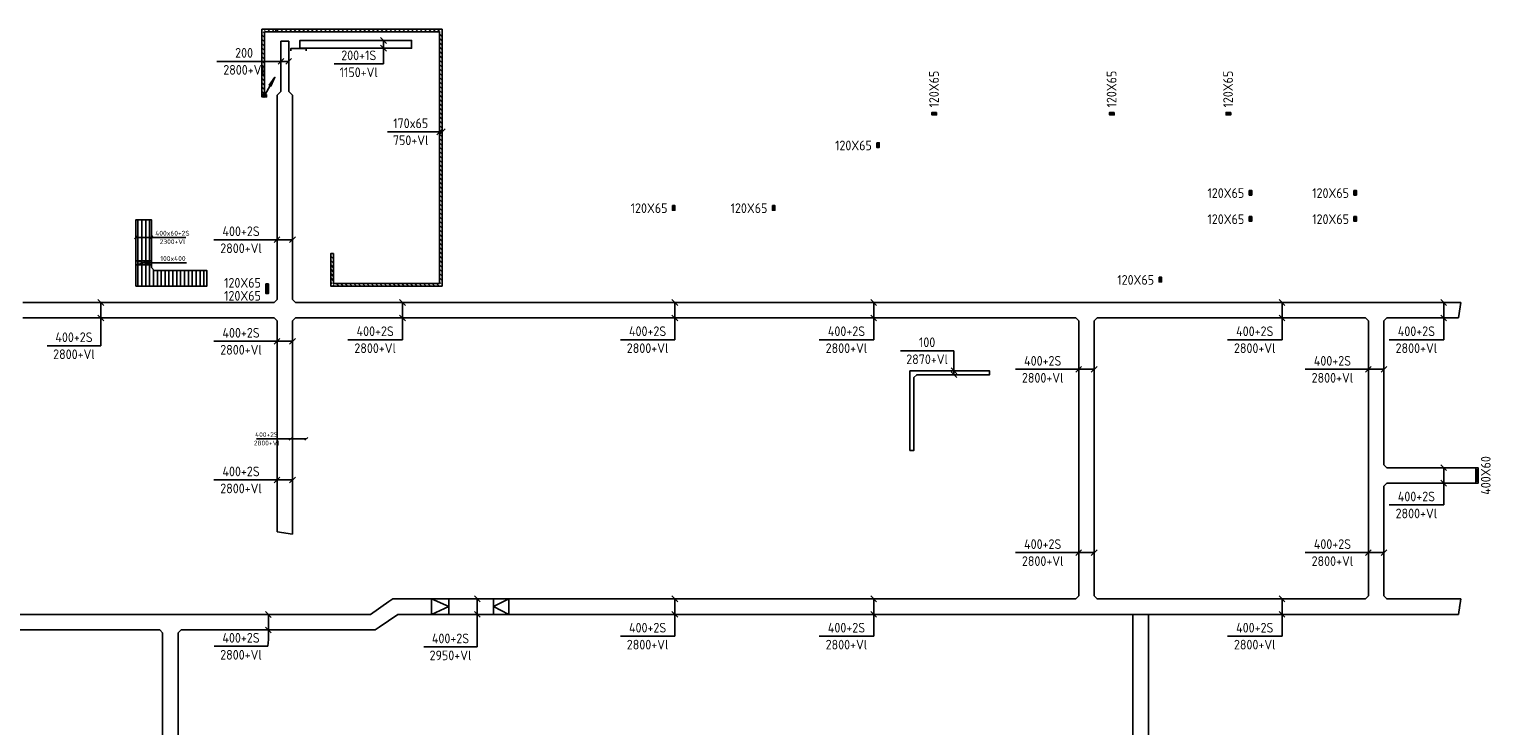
# Model space of a CAD drawing. Header units: millimetres. Extents: x 6367 to 78587, y -395 to 56595.
# Tile 6 of 6: x 40851 to 78527, y 38639 to 56595. Entities that reach past the tile are written whole.
import ezdxf
from ezdxf.enums import TextEntityAlignment as Align

# ---------------------------------------------------------------- set-up
doc = ezdxf.new("R2010")
doc.units = ezdxf.units.MM
doc.header["$LTSCALE"] = 100
doc.layers.get('0').update_dxf_attribs({"linetype": 'CONTINUOUS'})
for name, color, linetype in [('EA61303-_ARCEER', 1, 'CONTINUOUS'), ('EB61301-_ATTRIB', 2, 'CONTINUOUS'), ('EL61301-_KABELGOOT', 3, 'CONTINUOUS'), ('EL61302-_KABELLADDER', 3, 'CONTINUOUS'), ('EL61303-_WANDGOOT', 3, 'CONTINUOUS'), ('EL6131--_ladderbaan', 3, 'CONTINUOUS'), ('EM61301-_BEMATING', 1, 'CONTINUOUS'), ('EM61302-_BEMATING', 1, 'CONTINUOUS'), ('EM61303-_BEMATING', 1, 'CONTINUOUS')]:
    doc.layers.add(name, color=color, linetype=linetype)
doc.styles.add('1_8', font='iso')
doc.styles.add('NORATT', font='isocp.shx')
doc.styles.add('NORDIM', font='isocp.shx')
pattern_1 = [(90, (15653.29, 5356.86), (-100, -2e-12), [])]

# ---------------------------------------------------------------- blocks, each defined once
blk = doc.blocks.new('EH100000')
at = {"color": 0, "linetype": 'ByBlock'}
for p, q in [((1, 0.5), (0, 0.5)), ((1, 0.5, 1), (0, 0.5, 1)), ((0, -0.5, 1), (1, -0.5, 1)), ((1, -0.5), (0, -0.5))]:
    blk.add_line(p, q, dxfattribs=at)
at = {"color": 0, "linetype": 'ByBlock', "invisible_edges": 15}
for points in [[(1, -0.5), (0, -0.5), (0, 0.5), (1, 0.5)], [(0, 0.5), (1, 0.5), (1, 0.5, 1), (0, 0.5, 1)], [(0, -0.5, 1), (1, -0.5, 1), (1, -0.5), (0, -0.5)]]:
    blk.add_3dface(points, dxfattribs=at)
at = {"color": 0, "style": 'NORATT'}
for tag, flags in [('M_CODE', 8), ('MERK', 9)]:
    blk.add_attdef(tag, text='', height=1.8, rotation=180, dxfattribs=dict(at, flags=flags)).set_placement((0.5, 0), align=Align.MIDDLE_CENTER)
for tag, flags in [('FUNCTIE', 8), ('SCHOT', 9)]:
    blk.add_attdef(tag, text='', height=1.8, dxfattribs=dict(at, flags=flags)).set_placement((0.5, 0), align=Align.MIDDLE_CENTER)
blk = doc.blocks.new('EH100006')
at = {"color": 0, "linetype": 'ByBlock'}
for p, q in [((1, 0.5), (0, 0.5)), ((1, 0.5, 1), (0, 0.5, 1))]:
    blk.add_line(p, q, dxfattribs=at)
at = {"color": 1}
for p, q in [((0, -0.5), (1, 0.5)), ((0, 0), (0, 0, 1))]:
    blk.add_line(p, q, dxfattribs=at)
at = {"color": 0, "linetype": 'ByBlock', "invisible_edges": 15}
for points in [[(0, -0.5), (0, -0.5), (0, 0.5), (1, 0.5)], [(0, 0.5), (1, 0.5), (1, 0.5, 1), (0, 0.5, 1)]]:
    blk.add_3dface(points, dxfattribs=at)
blk = doc.blocks.new('EH113-400-400-400-000-060')
at = {"color": 0, "linetype": 'ByBlock'}
for points in [[(-275, 200), (0, 200), (0, 200), (275, 200)], [(-200, -275), (-200, -275), (-275, -200), (-275, -200)], [(275, -200), (275, -200), (200, -275), (200, -275)]]:
    blk.add_lwpolyline(points, dxfattribs=at)
at = {"color": 0, "style": 'NORATT', "flags": 1}
for tag in ['HULPSTUK', 'MERK']:
    blk.add_attdef(tag, (0, 0, 2760), '', height=1, rotation=180, dxfattribs=at)
blk = doc.blocks.new('EH114-400-400-400-400-060')
at = {"color": 0, "linetype": 'ByBlock'}
for points in [[(-275, 200), (-275, 200), (-200, 275), (-200, 275)], [(200, 275), (200, 275), (275, 200), (275, 200)], [(-200, -275), (-200, -275), (-275, -200), (-275, -200)], [(275, -200), (275, -200), (200, -275), (200, -275)]]:
    blk.add_lwpolyline(points, dxfattribs=at)
at = {"color": 0, "style": 'NORATT', "flags": 1}
for tag in ['HULPSTUK', 'MERK']:
    blk.add_attdef(tag, (0, 0), '', height=1, rotation=180, dxfattribs=at)
blk = doc.blocks.new('EH112-400-200-000-000-060-1')
at = {"color": 0, "linetype": 'ByBlock'}
for points in [[(-50, 100), (-50, 100), (50, 200), (50, 200)], [(50, -200), (50, -200), (-50, -100), (-50, -100)]]:
    blk.add_lwpolyline(points, dxfattribs=at)
at = {"invisible_edges": 15}
for points in [[(-50, 100), (-50, -100), (50, -200), (50, 200)], [(-50, -100), (-50, 100), (-50, 100), (-50, -100)], [(50, -200), (50, 200), (50, 200), (50, -200)]]:
    blk.add_3dface(points, dxfattribs=at)
at = {"color": 0, "style": 'NORATT', "flags": 1}
for tag in ['HULPSTUK', 'MERK']:
    blk.add_attdef(tag, (0, 0, 2740), '', height=1, rotation=90, dxfattribs=at)
blk = doc.blocks.new('EH100005')
at = {"color": 0}
blk.add_lwpolyline([(-1, -0.5), (0, -0.5), (0, 0.5), (-1, 0.5)], dxfattribs=at)
blk.add_lwpolyline([(-1, -0.5), (0, -0.5), (0, 0.5), (-1, 0.5)], dxfattribs=at)
blk.add_lwpolyline([(-1, -0.5), (0, -0.5), (0, 0.5), (-1, 0.5)], dxfattribs=at)
at = {"color": 0, "style": 'NORATT', "flags": 9}
blk.add_attdef('HULPSTUK', text='', height=0.5, dxfattribs=at).set_placement((0, 0), align=Align.MIDDLE)
blk.add_attdef('HULPSTUK', text='', height=0.5, dxfattribs=at).set_placement((0, 0), align=Align.MIDDLE)
blk.add_attdef('HULPSTUK', text='', height=0.5, dxfattribs=at).set_placement((0, 0), align=Align.MIDDLE)
blk = doc.blocks.new('ES111201')
at = {"color": 0}
for p, q in [((0.38, 0.65), (5.5, 9.53)), ((0.73, 0.15), (-0.73, 0.15)), ((0.6, 0.45), (-0.6, 0.45)), ((0.73, -0.15), (-0.73, -0.15)), ((0.6, -0.45), (-0.6, -0.45))]:
    blk.add_line(p, q, dxfattribs=at)
for points in [[(2.57, 5.45), (5.5, 9.53), (3.43, 4.95)], [(3.22, 5.07), (4.63, 8.01), (2.78, 5.32)]]:
    blk.add_lwpolyline(points, close=True, dxfattribs=at)
blk.add_circle((0, 0), 0.75, dxfattribs=at)
blk = doc.blocks.new('*U43')
for p, q in [((-275, -75), (-125, 75)), ((-200, 0), (450, 0)), ((125, -75), (275, 75)), ((450, 0), (760, 0)), ((760, 0), (760, -1406))]:
    blk.add_line(p, q)
at = {"color": 2, "style": 'NORDIM'}
for s, p in [('400+2S', (542, -703)), ('2800+Vl', (979, -703))]:
    blk.add_text(s, height=250, rotation=90, dxfattribs=at).set_placement(p, align=Align.MIDDLE)
blk = doc.blocks.new('*U44')
for p, q in [((-275, -75), (-125, 75)), ((-200, 0), (450, 0)), ((125, -75), (275, 75)), ((450, 0), (424, 0)), ((424, 0), (1830, 0))]:
    blk.add_line(p, q)
at = {"color": 2, "style": 'NORDIM'}
for s, p in [('2800+Vl', (1127, 219)), ('400+2S', (1127, -219))]:
    blk.add_text(s, height=250, rotation=180, dxfattribs=at).set_placement(p, align=Align.MIDDLE)
blk = doc.blocks.new('*U45')
for p, q in [((-175, -75), (-25, 75)), ((-100, 0), (350, 0)), ((25, -75), (175, 75)), ((350, 0), (346, 0)), ((346, 0), (1752, 0))]:
    blk.add_line(p, q)
at = {"color": 2, "style": 'NORDIM'}
for s, p in [('2800+Vl', (1049, 219)), ('200', (1049, -219))]:
    blk.add_text(s, height=250, rotation=180, dxfattribs=at).set_placement(p, align=Align.MIDDLE)
blk = doc.blocks.new('EH100002')
at = {"color": 0}
for p, q in [((0.5, 0.5, 1), (-0.5, -0.5, 1)), ((-0.5, 0.5, 1), (0.5, -0.5, 1))]:
    blk.add_line(p, q, dxfattribs=at)
blk.add_lwpolyline([(-0.5, -0.5), (0.5, -0.5), (0.5, 0.5), (-0.5, 0.5)], close=True, dxfattribs=at)
at = {"color": 0, "style": '1_8'}
for tag, flags, p in [('FUNCTIE', 9, (0, -0.08, 1)), ('SCHOT', 9, (0, -0.04, 1)), ('CODE', 8, (0, -2, 1))]:
    blk.add_attdef(tag, text='', height=0.01, dxfattribs=dict(at, flags=flags)).set_placement(p, align=Align.MIDDLE_CENTER)
blk = doc.blocks.new('EH132-065-065-000-000-130')
at = {"color": 0, "linetype": 'ByBlock'}
for points in [[(-32.5, -32.5), (-32.5, 32.5), (-32.5, 32.5), (32.5, 32.5)], [(32.5, -32.5), (32.5, -32.5), (32.5, -32.5), (32.5, -32.5)]]:
    blk.add_lwpolyline(points, dxfattribs=at)
at = {"invisible_edges": 15}
for points in [[(32.5, 32.5), (32.5, -32.5), (32.5, -32.5), (-32.5, 32.5)], [(32.5, -32.5), (-32.5, 32.5), (-32.5, 32.5), (32.5, -32.5)], [(-32.5, 32.5), (32.5, -32.5), (32.5, -32.5), (-32.5, -32.5)]]:
    blk.add_3dface(points, dxfattribs=at)
at = {"color": 0, "style": 'NORATT', "flags": 1}
blk.add_attdef('HULPSTUK', (0, 0), '', height=1, rotation=90, dxfattribs=at)
blk = doc.blocks.new('*U48')
for p, q in [((-108, -75), (42, 75)), ((-42, -75), (108, 75)), ((-32, 0), (282, 0)), ((282, 0), (178, 0)), ((178, 0), (1378, 0))]:
    blk.add_line(p, q)
at = {"color": 2, "style": 'NORDIM'}
for s, p in [('750+Vl', (778, 219)), ('170x65', (778, -219))]:
    blk.add_text(s, height=250, rotation=180, dxfattribs=at).set_placement(p, align=Align.MIDDLE)
blk = doc.blocks.new('*U50')
for p, q in [((-238, -38), (-162, 38)), ((-200, 0), (325, 0)), ((162, -38), (238, 38)), ((325, 0), (559, 0)), ((559, 0), (1080, 0))]:
    blk.add_line(p, q)
at = {"color": 2, "style": 'NORDIM'}
for s, p in [('2800+Vl', (820, 109)), ('400+2S', (820, -109))]:
    blk.add_text(s, height=125, rotation=180, dxfattribs=at).set_placement(p, align=Align.MIDDLE)
blk = doc.blocks.new('*U51')
for p, q in [((-88, -38), (-12, 38)), ((-50, 0), (367, 0)), ((12, -38), (88, 38)), ((367, 0), (367, 0)), ((367, 0), (1067, 0))]:
    blk.add_line(p, q)
at = {"color": 2, "style": 'NORDIM'}
blk.add_text('100x400', height=125, dxfattribs=at).set_placement((717, 109), align=Align.MIDDLE)
blk = doc.blocks.new('EH112-400-400-000-000-060')
at = {"color": 0, "linetype": 'ByBlock'}
for points in [[(-200, -275), (-200, 200), (-200, 200), (275, 200)], [(275, -200), (275, -200), (200, -275), (200, -275)]]:
    blk.add_lwpolyline(points, dxfattribs=at)
at = {"color": 0, "style": 'NORATT', "flags": 1}
for tag in ['HULPSTUK', 'MERK']:
    blk.add_attdef(tag, (0, 0, 2760), '', height=1, dxfattribs=at)
blk = doc.blocks.new('*U52')
for p, q in [((-238, -38), (-162, 38)), ((-200, 0), (398, 0)), ((162, -38), (238, 38)), ((398, 0), (398, 0)), ((398, 0), (1088, 0))]:
    blk.add_line(p, q)
at = {"color": 2, "style": 'NORDIM'}
for s, p in [('400x60+2S', (743, 109)), ('2300+Vl', (743, -109))]:
    blk.add_text(s, height=125, dxfattribs=at).set_placement(p, align=Align.MIDDLE)
blk = doc.blocks.new('*U56')
for p, q in [((-275, -75), (-125, 75)), ((-200, 0), (450, 0)), ((125, -75), (275, 75)), ((450, 0), (621, -14)), ((621, -14), (621, -1395))]:
    blk.add_line(p, q)
at = {"color": 2, "style": 'NORDIM'}
for s, p in [('400+2S', (402, -705)), ('2800+Vl', (840, -705))]:
    blk.add_text(s, height=250, rotation=90, dxfattribs=at).set_placement(p, align=Align.MIDDLE)
blk = doc.blocks.new('*U57')
for p, q in [((-275, -75), (-125, 75)), ((-200, 0), (450, 0)), ((125, -75), (275, 75)), ((450, 0), (916, 0)), ((916, 0), (916, -1381))]:
    blk.add_line(p, q)
at = {"color": 2, "style": 'NORDIM'}
for s, p in [('400+2S', (697, -691)), ('2800+Vl', (1135, -691))]:
    blk.add_text(s, height=250, rotation=90, dxfattribs=at).set_placement(p, align=Align.MIDDLE)
blk = doc.blocks.new('*U80')
for p, q in [((-175, -75), (-25, 75)), ((-100, 0), (350, 0)), ((25, -75), (175, 75)), ((350, 0), (502, 0)), ((502, 0), (502, -1275))]:
    blk.add_line(p, q)
at = {"color": 2, "style": 'NORDIM'}
for s, p in [('200+1S', (283, -638)), ('1150+Vl', (720, -638))]:
    blk.add_text(s, height=250, rotation=90, dxfattribs=at).set_placement(p, align=Align.MIDDLE)
blk = doc.blocks.new('EH112-400-400-000-000-060-9')
at = {"color": 0, "linetype": 'ByBlock'}
for points in [[(-165, 129), (-62, 200), (-62, 200), (62, 200)], [(62, -200), (62, -200), (62, -200), (62, -200)]]:
    blk.add_lwpolyline(points, dxfattribs=at)
at = {"invisible_edges": 15}
for points in [[(62, -200), (-165, 129), (-62, 200), (62, -200)], [(-62, 200), (62, -200), (62, -200), (-62, 200)], [(62, -200), (-62, 200), (62, 200), (62, -200)]]:
    blk.add_3dface(points, dxfattribs=at)
at = {"color": 0, "style": 'NORATT', "flags": 1}
blk.add_attdef('HULPSTUK', (0, 0, 2800), '', height=1, rotation=180, dxfattribs=at)
blk = doc.blocks.new('EH112-400-400-000-000-060-10')
at = {"color": 0, "linetype": 'ByBlock'}
for points in [[(-165, 129), (-62, 200), (-62, 200), (62, 200)], [(62, -200), (62, -200), (62, -200), (62, -200)]]:
    blk.add_lwpolyline(points, dxfattribs=at)
at = {"invisible_edges": 15}
for points in [[(-62, 200), (62, -200), (62, -200), (-165, 129)], [(62, 200), (62, -200), (62, -200), (-62, 200)], [(62, -200), (-62, 200), (-62, 200), (62, -200)]]:
    blk.add_3dface(points, dxfattribs=at)
at = {"color": 0, "style": 'NORATT', "flags": 1}
blk.add_attdef('HULPSTUK', (0, 0, 2800), '', height=1, rotation=360, dxfattribs=at)
blk = doc.blocks.new('*U83')
for p, q in [((-275, -75), (-125, 75)), ((-200, 0), (450, 0)), ((125, -75), (275, 75)), ((450, 0), (1038, 0)), ((1038, 0), (1038, -1382))]:
    blk.add_line(p, q)
at = {"color": 2, "style": 'NORDIM'}
for s, p in [('400+2S', (819, -691)), ('2950+Vl', (1256, -691))]:
    blk.add_text(s, height=250, rotation=90, dxfattribs=at).set_placement(p, align=Align.MIDDLE)
blk = doc.blocks.new('EH100001')
at = {"linetype": 'ByBlock'}
for p, q in [((1, 0.5, 1), (0, 0.5, 1)), ((0, -0.5, 1), (1, -0.5, 1))]:
    blk.add_line(p, q, dxfattribs=at)
blk.add_lwpolyline([(0, -0.5), (1, 0), (0, 0.5)], dxfattribs=at)
blk.add_lwpolyline([(1, -0.5), (0, -0.5), (0, 0.5), (1, 0.5)], close=True, dxfattribs=at)
at = {"linetype": 'ByBlock', "invisible_edges": 15}
for points in [[(1, -0.5), (0, -0.5), (0, 0.5), (1, 0.5)], [(0, 0.5), (1, 0.5), (1, 0.5, 1), (0, 0.5, 1)], [(0, -0.5, 1), (1, -0.5, 1), (1, -0.5), (0, -0.5)]]:
    blk.add_3dface(points, dxfattribs=at)
at = {"color": 7, "style": 'NORATT', "flags": 9}
blk.add_attdef('HULPSTUK', text='', height=1.8, dxfattribs=at).set_placement((0.5, 0), align=Align.MIDDLE_CENTER)
at = {"style": 'NORATT'}
for tag, flags in [('FUNCTIE', 8), ('M_CODE', 8), ('SCHOT', 9)]:
    blk.add_attdef(tag, text='', height=1.8, dxfattribs=dict(at, flags=flags)).set_placement((0.5, 0), align=Align.MIDDLE_CENTER)
at = {"color": 0, "linetype": 'ByBlock', "style": 'NORATT', "flags": 9}
blk.add_attdef('MERK', text='', height=1.8, dxfattribs=at).set_placement((0.5, 0), align=Align.MIDDLE_CENTER)
blk = doc.blocks.new('EH112-100-100-000-000-060-C075')
at = {"color": 0, "linetype": 'ByBlock'}
for points in [[(-50, -125), (-50, 50), (-50, 50), (125, 50)], [(125, -50), (125, -50), (50, -125), (50, -125)]]:
    blk.add_lwpolyline(points, dxfattribs=at)
at = {"invisible_edges": 15}
for points in [[(125, 50), (125, -50), (125, -50), (-50, 50)], [(125, -50), (-50, 50), (-50, 50), (50, -125)], [(-50, 50), (50, -125), (50, -125), (-50, -125)]]:
    blk.add_3dface(points, dxfattribs=at)
at = {"color": 0, "style": 'NORATT', "flags": 1}
for tag in ['HULPSTUK', 'MERK']:
    blk.add_attdef(tag, (0, 0, 2870), '', height=1, rotation=180, dxfattribs=at)
blk = doc.blocks.new('*U143')
for p, q in [((568, 0), (568, 1381)), ((-125, -75), (25, 75)), ((-50, 0), (568, 0)), ((-25, -75), (125, 75)), ((568, 0), (568, 0))]:
    blk.add_line(p, q)
at = {"color": 2, "style": 'NORDIM'}
for s, p in [('2870+Vl', (349, 691)), ('100', (787, 691))]:
    blk.add_text(s, height=250, rotation=270, dxfattribs=at).set_placement(p, align=Align.MIDDLE)

msp = doc.modelspace()

# ---------------------------------------------------------------- hatches: boundary and pattern name
at = {"layer": 'EA61303-_ARCEER'}
h = msp.add_hatch(dxfattribs=at)
h.set_pattern_fill('ANSI31', color=256, scale=25, angle=90, style=0)
h.set_pattern_definition([(135, (46882.5, 56530), (-56.1266, -56.1266), [])])
h.paths.add_polyline_path([(46850, 56530), (46915, 56530), (46915, 54850), (46850, 54850)])
h = msp.add_hatch(dxfattribs=at)
h.set_pattern_fill('ANSI31', color=256, scale=25, angle=90, style=0)
h.set_pattern_definition([(135, (46915, 56562.5), (-56.1266, -56.1266), [])])
h.paths.add_polyline_path([(46915, 56530), (46915, 56595), (51430, 56595), (51430, 56530)])
h = msp.add_hatch(dxfattribs=at)
h.set_pattern_fill('ANSI31', color=256, scale=25, angle=90, style=0)
h.set_pattern_definition([(135, (51462.5, 50040), (-56.1266, -56.1266), [])])
h.paths.add_polyline_path([(51495, 50040), (51430, 50040), (51430, 56530), (51495, 56530)])
h = msp.add_hatch(dxfattribs=at)
h.set_pattern_fill('ANSI31', color=256, scale=25, angle=90, style=0)
h.set_pattern_definition([(135, (48657.5, 50040), (-56.127, -56.127), [])])
h.paths.add_polyline_path([(48690, 50040), (48625, 50040), (48625, 50812), (48690, 50812)])
h = msp.add_hatch(dxfattribs=at)
h.set_pattern_fill('ANSI31', color=256, scale=25, angle=90, style=0)
h.set_pattern_definition([(135, (48690, 50007.5), (-56.1266, -56.1266), [])])
h.paths.add_polyline_path([(48690, 49975), (48690, 50040), (51430, 50040), (51430, 49975)])
at = {"layer": 'EL6131--_ladderbaan'}
h = msp.add_hatch(dxfattribs=at)
h.set_pattern_fill('_USER', color=1, scale=100, angle=90, style=0, pattern_type=0)
h.set_pattern_definition(pattern_1)
h.paths.add_polyline_path([(44000, 50450), (43600, 50450), (43600, 51684), (44000, 51684)])
h = msp.add_hatch(dxfattribs=at)
h.set_pattern_fill('_USER', color=1, scale=100, angle=90, style=0, pattern_type=0)
h.set_pattern_definition(pattern_1)
h.paths.add_polyline_path([(44075, 49975), (43600, 49975), (43600, 50450), (44000, 50450), (44075, 50375)])
h = msp.add_hatch(dxfattribs=at)
h.set_pattern_fill('_USER', color=1, scale=100, angle=90, style=0, pattern_type=0)
h.set_pattern_definition(pattern_1)
h.paths.add_polyline_path([(45431, 50375), (45431, 49975), (44075, 49975), (44075, 50375)])

# ---------------------------------------------------------------- linework, layer by layer
at = {"layer": 'EL61301-_KABELGOOT'}
for p, q in [((78140, 44892, 2860), (78200, 45292, 2860)), ((78200, 44892, 2860), (78140, 45292, 2860))]:
    msp.add_line(p, q, dxfattribs=at)

# ---------------------------------------------------------------- block references
at = {"layer": 'EL61301-_KABELGOOT', "zscale": 60}
for name, p, xscale, yscale, rotation in [('EH100000', (47439, 54991, 2800), 1292.332977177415, 200, 90.00000000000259), ('EH100005', (47439, 56283, 2800), 60, 200, 90), ('EH100000', (50707, 56205, 1150), 2876, 200, 180), ('EH100005', (47831, 56205, 1150), 60, 200, 180), ('EH100005', (47791, 56098, 2800), 60, 400, 90.00000000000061), ('EH100000', (47439, 54894, 2800), 5263.703921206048, 400, 270), ('EH100000', (43800, 50450, 2300), 1234.060516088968, 400, 90), ('EH100005', (43800, 51684, 2300), 60, 400, 90), ('EH100000', (45431, 50175, 2300), 1355.746861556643, 400, 180.0000000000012), ('EH100000', (40685, 49352, 2800), 6479.046399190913, 400, 2.444490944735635e-12), ('EH100000', (47714, 49352, 2800), 20115.5941373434, 400, 359.9999999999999), ('EH100000', (68379, 49352, 2800), 6918.101463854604, 400, 359.9999999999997), ('EH100000', (77698, 49352, 2800), 1850.750115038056, 400, 179.9999999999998), ('EH100000', (47439, 43635, 2800), 5441.67469106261, 400, 90), ('EH100000', (68104, 41985, 2800), 7091.979083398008, 400, 90), ('EH100000', (75572, 49077, 2800), 3709.563646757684, 400, 270), ('EH100000', (63605, 47613, 2870), 1875, 100, 270), ('EH100005', (63605, 45738, 2870), 60, 100, 270), ('EH100000', (78200, 45092, 2800), 2353.128133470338, 400, 179.9999999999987), ('EH100000', (75572, 41985, 2800), 2832.415436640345, 400, 90), ('EH100006', (47439, 43635, 2800), 60, 400, 270), ('EH100000', (50238, 41675, 2800), 581.5821198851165, 400, 214.5883917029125), ('EH100000', (51218, 41710, 2800), 867.4279349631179, 400, 180), ('EH100000', (52818, 41710, 2950), 1151.00000000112, 400, 180), ('EH100000', (53218, 41710, 2800), 14610.67977949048, 400, 4.536694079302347e-12), ('EH100000', (75297, 41710, 2800), 6918.101463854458, 400, 179.9999999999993), ('EH100000', (77698, 41710, 2800), 1850.750115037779, 400, 179.9999999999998), ('EH100000', (49645, 41309, 2800), 4880.21298610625, 400, 180), ('EH100000', (69500, 7422, 2750), 34087.88983423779, 400, 90), ('EH100000', (44490, 20266, 2800), 20767.67171747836, 400, 89.99999999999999)]:
    msp.add_blockref(name, p, dxfattribs=dict(at, xscale=xscale, yscale=yscale, rotation=rotation))
for name, p, xscale, yscale in [('EH100005', (50707, 56205, 1150), 60, 200), ('EH100005', (45431, 50175, 2300), 60, 400), ('EH100006', (77698, 49352, 2800), 60, 400), ('EH100000', (63730, 47738, 2870), 1875, 100), ('EH100005', (65605, 47738, 2870), 60, 100), ('EH100006', (77698, 41710, 2800), 60, 400), ('EH100000', (10384, 41309, 2800), 33830.94896594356, 400)]:
    msp.add_blockref(name, p, dxfattribs=dict(at, xscale=xscale, yscale=yscale))
at = {"layer": 'EL61301-_KABELGOOT'}
for name, p, rotation in [('EH112-400-200-000-000-060-1', (47439, 54941, 2800), 270), ('EH112-400-400-000-000-060', (43800, 50175, 2300), 90), ('EH114-400-400-400-400-060', (47439, 49352, 2800), 90), ('EH113-400-400-400-000-060', (75572, 45092, 2800), 90), ('EH112-400-400-000-000-060-10', (50289, 41710, 2800), 4.550663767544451e-12), ('EH113-400-400-400-000-060', (68104, 41710, 2800), 180), ('EH113-400-400-400-000-060', (75572, 41710, 2800), 180), ('EH112-400-400-000-000-060-9', (49707, 41309, 2800), 180)]:
    msp.add_blockref(name, p, dxfattribs=dict(at, rotation=rotation))
for name, p in [('EH113-400-400-400-000-060', (68104, 49352, 2800)), ('EH113-400-400-400-000-060', (75572, 49352, 2800)), ('EH112-100-100-000-000-060-C075', (63605, 47738, 2870)), ('EH113-400-400-400-000-060', (44490, 41309, 2800))]:
    msp.add_blockref(name, p, dxfattribs=at)
ref = msp.add_blockref('EH100002', (78170, 45092, 2860), dxfattribs=dict(at, xscale=400, yscale=60, zscale=440, rotation=270))
ref.add_attrib('CODE', '400X60', dxfattribs={"layer": 'EB61301-_ATTRIB', "color": 2, "height": 250, "rotation": 90, "style": 'NORATT', "flags": 8}).set_placement((78397, 45092, 2860), align=Align.MIDDLE_CENTER)
at = {"layer": 'EL61301-_KABELGOOT', "extrusion": (-0.317497, 2.52435e-29, 0.948259), "xscale": 472.4447057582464, "yscale": 400, "zscale": 60, "rotation": 90.00000000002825}
msp.add_blockref('EH100001', (-41710, 49457, -13607), dxfattribs=at)
at = {"layer": 'EL61301-_KABELGOOT', "extrusion": (0.350355, 0, 0.936617), "xscale": 428.1366604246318, "yscale": 400, "zscale": 60, "rotation": 90}
msp.add_blockref('EH100001', (41710, -48864, 21268), dxfattribs=at)
at = {"layer": 'EL61302-_KABELLADDER'}
for name, p, xscale, yscale, zscale in [('ES111201', (46910, 54882, 750), 50, 50, 50), ('EH100002', (43800, 50575), 400, 100, 1940)]:
    msp.add_blockref(name, p, dxfattribs=dict(at, xscale=xscale, yscale=yscale, zscale=zscale))
at = {"layer": 'EL61303-_WANDGOOT'}
msp.add_blockref('EH132-065-065-000-000-130', (46883, 56563, 750), dxfattribs=at)
at = {"layer": 'EL61303-_WANDGOOT', "yscale": 65}
for name, p, xscale, zscale, rotation in [('EH100000', (46883, 56530, 750), 1680.000000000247, 130, 270), ('EH100005', (47205, 56563, 750), 130, 130, 180.0000000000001), ('EH100000', (51463, 50040, 750), 6490.000000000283, 170, 90.00000000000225), ('EH100005', (46883, 54850, 750), 130, 130, 270), ('EH100002', (46910, 54882, 450), 120, 300, 180), ('EH100000', (48658, 50040, 750), 772.500000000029, 130, 90), ('EH100005', (48658, 50812, 750), 130, 130, 90)]:
    msp.add_blockref(name, p, dxfattribs=dict(at, xscale=xscale, zscale=zscale, rotation=rotation))
at = {"layer": 'EL61303-_WANDGOOT', "yscale": 65, "zscale": 130}
for p, xscale in [((46915, 56563, 750), 4515.000000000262), ((48690, 50007, 750), 2740.000000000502)]:
    msp.add_blockref('EH100000', p, dxfattribs=dict(at, xscale=xscale))
at = {"layer": 'EL61303-_WANDGOOT'}
for p, rotation in [((51463, 56563, 750), 270.0000000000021), ((51463, 56563, 750), 270.0000000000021), ((48658, 50007, 750), 90), ((51463, 50007, 750), 180.0000000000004), ((51463, 50007, 750), 180.0000000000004)]:
    msp.add_blockref('EH132-065-065-000-000-130', p, dxfattribs=dict(at, rotation=rotation))
ref = msp.add_blockref('EH100002', (64182, 54418), dxfattribs=dict(at, xscale=120, yscale=65, zscale=2680, rotation=180))
ref.add_attrib('CODE', '120X65', dxfattribs={"layer": 'EB61301-_ATTRIB', "color": 2, "height": 250, "rotation": -270, "style": 'NORATT', "flags": 8}).set_placement((64174, 55052), align=Align.MIDDLE_CENTER)
ref = msp.add_blockref('EH100002', (68760, 54418), dxfattribs=dict(at, xscale=120, yscale=65, zscale=2680, rotation=180))
ref.add_attrib('CODE', '120X65', dxfattribs={"layer": 'EB61301-_ATTRIB', "color": 2, "height": 250, "rotation": -270, "style": 'NORATT', "flags": 8}).set_placement((68752, 55052), align=Align.MIDDLE_CENTER)
ref = msp.add_blockref('EH100002', (71762, 54418), dxfattribs=dict(at, xscale=120, yscale=65, zscale=2680, rotation=180))
ref.add_attrib('CODE', '120X65', dxfattribs={"layer": 'EB61301-_ATTRIB', "color": 2, "height": 250, "rotation": -270, "style": 'NORATT', "flags": 8}).set_placement((71754, 55052), align=Align.MIDDLE_CENTER)
ref = msp.add_blockref('EH100002', (62732, 53608), dxfattribs=dict(at, xscale=120, yscale=65, zscale=2680, rotation=270))
ref.add_attrib('CODE', '120X65', dxfattribs={"layer": 'EB61301-_ATTRIB', "color": 2, "height": 250, "style": 'NORATT', "flags": 8}).set_placement((62098, 53599), align=Align.MIDDLE_CENTER)
ref = msp.add_blockref('EH100002', (72333, 52379), dxfattribs=dict(at, xscale=120, yscale=65, zscale=2680, rotation=270))
ref.add_attrib('CODE', '120X65', dxfattribs={"layer": 'EB61301-_ATTRIB', "color": 2, "height": 250, "style": 'NORATT', "flags": 8}).set_placement((71698, 52371), align=Align.MIDDLE_CENTER)
ref = msp.add_blockref('EH100002', (75032, 52379), dxfattribs=dict(at, xscale=120, yscale=65, zscale=2680, rotation=270))
ref.add_attrib('CODE', '120X65', dxfattribs={"layer": 'EB61301-_ATTRIB', "color": 2, "height": 250, "style": 'NORATT', "flags": 8}).set_placement((74398, 52371), align=Align.MIDDLE_CENTER)
ref = msp.add_blockref('EH100002', (57465, 51990), dxfattribs=dict(at, xscale=120, yscale=65, zscale=2680, rotation=270))
ref.add_attrib('CODE', '120X65', dxfattribs={"layer": 'EB61301-_ATTRIB', "color": 2, "height": 250, "style": 'NORATT', "flags": 8}).set_placement((56830, 51982), align=Align.MIDDLE_CENTER)
ref = msp.add_blockref('EH100002', (60040, 51990), dxfattribs=dict(at, xscale=120, yscale=65, zscale=2680, rotation=270))
ref.add_attrib('CODE', '120X65', dxfattribs={"layer": 'EB61301-_ATTRIB', "color": 2, "height": 250, "style": 'NORATT', "flags": 8}).set_placement((59405, 51982), align=Align.MIDDLE_CENTER)
ref = msp.add_blockref('EH100002', (72333, 51707), dxfattribs=dict(at, xscale=120, yscale=65, zscale=2680, rotation=270))
ref.add_attrib('CODE', '120X65', dxfattribs={"layer": 'EB61301-_ATTRIB', "color": 2, "height": 250, "style": 'NORATT', "flags": 8}).set_placement((71698, 51698), align=Align.MIDDLE_CENTER)
ref = msp.add_blockref('EH100002', (75032, 51707), dxfattribs=dict(at, xscale=120, yscale=65, zscale=2680, rotation=270))
ref.add_attrib('CODE', '120X65', dxfattribs={"layer": 'EB61301-_ATTRIB', "color": 2, "height": 250, "style": 'NORATT', "flags": 8}).set_placement((74398, 51698), align=Align.MIDDLE_CENTER)
ref = msp.add_blockref('EH100002', (46983, 49969), dxfattribs=dict(at, xscale=120, yscale=65, zscale=2680, rotation=270))
ref.add_attrib('CODE', '120X65', dxfattribs={"layer": 'EB61301-_ATTRIB', "color": 2, "height": 250, "style": 'NORATT', "flags": 8}).set_placement((46349, 50058), align=Align.MIDDLE_CENTER)
ref = msp.add_blockref('EH100002', (70008, 50141), dxfattribs=dict(at, xscale=120, yscale=65, zscale=2680, rotation=270))
ref.add_attrib('CODE', '120X65', dxfattribs={"layer": 'EB61301-_ATTRIB', "color": 2, "height": 250, "style": 'NORATT', "flags": 8}).set_placement((69373, 50133), align=Align.MIDDLE_CENTER)
ref = msp.add_blockref('EH100002', (46983, 49839), dxfattribs=dict(at, xscale=120, yscale=65, zscale=2680, rotation=270))
ref.add_attrib('CODE', '120X65', dxfattribs={"layer": 'EB61301-_ATTRIB', "color": 2, "height": 250, "style": 'NORATT', "flags": 8}).set_placement((46349, 49723), align=Align.MIDDLE_CENTER)
at = {"layer": 'EM61301-_BEMATING'}
for name, p, rotation in [('*U45', (47439, 55767, 2800), 180), ('*U80', (49984, 56205, 1150), 270), ('*U44', (47439, 51168, 2800), 180), ('*U57', (42696, 49352, 2800), 270), ('*U43', (50472, 49352, 2800), 270), ('*U43', (57495, 49352, 2800), 270), ('*U43', (62621, 49352, 2800), 270), ('*U43', (73146, 49352, 2800), 270), ('*U43', (77313, 49352, 2800), 270), ('*U44', (47439, 48551, 2800), 180), ('*U143', (64688, 47738, 2870), 90), ('*U44', (68104, 47828, 2800), 180), ('*U44', (75572, 47828, 2800), 180), ('*U50', (47791, 46036, 2800), 180), ('*U44', (47439, 44977, 2800), 180), ('*U43', (77313, 45092, 2800), 270), ('*U44', (68104, 43103, 2800), 180), ('*U44', (75572, 43103, 2800), 180), ('*U83', (52402, 41710, 2950), 270), ('*U43', (57495, 41710, 2800), 270), ('*U43', (62621, 41710, 2800), 270), ('*U43', (73146, 41710, 2800), 270), ('*U56', (47016, 41309, 2800), 270)]:
    msp.add_blockref(name, p, dxfattribs=dict(at, rotation=rotation))
msp.add_blockref('*U52', (43800, 51228, 2300), dxfattribs=at)
at = {"layer": 'EM61302-_BEMATING'}
msp.add_blockref('*U51', (43840, 50575), dxfattribs=at)
at = {"layer": 'EM61303-_BEMATING', "rotation": 180}
msp.add_blockref('*U48', (51463, 53952, 750), dxfattribs=at)

doc.saveas('drawing.dxf')
